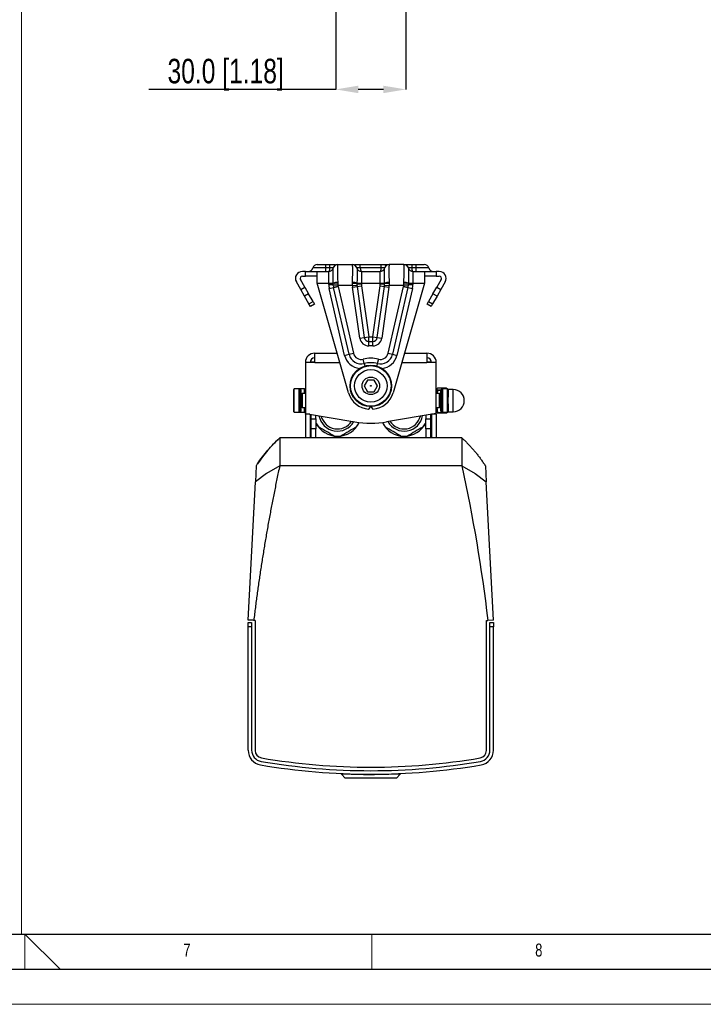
# Model space of a CAD drawing. Header units: millimetres. Extents: x 0 to 1262, y 0 to 420.
# Tile 65 of 100: x 969 to 1067, y 0 to 141. Entities that reach past the tile are written whole.
import ezdxf

# ---------------------------------------------------------------- set-up
doc = ezdxf.new("R2010")
doc.units = ezdxf.units.MM
doc.header["$PDSIZE"] = -1
doc.layers.add('FORMAT', color=7, linetype='Continuous')
doc.layers.add('SLD-0', color=7, linetype='Continuous')
doc.styles.add('SLDTEXTSTYLE0', font='TXT', dxfattribs={"width": 0.75})
doc.dimstyles.new('SLDDIMSTYLE3', dxfattribs={"dimtxt": 3.5, "dimasz": 3.2, "dimexe": 0, "dimexo": 0.0625, "dimgap": 0.875, "dimtad": 1, "dimdec": 1, "dimlfac": 3, "dimrnd": 1e-09, "dimzin": 4, "dimdsep": 46, "dimtxsty": 'SLDTEXTSTYLE0', "dimsah": 1, "dimcen": 0.09, "dimadec": 0, "dimazin": 1, "dimtfac": 1, "dimtdec": 1, "dimtofl": 0, "dimtmove": 0, "dimatfit": 3, "dimfxl": 1, "dimfrac": 2, "dimtolj": 1, "dimtzin": 12, "dimarcsym": 0})

# ---------------------------------------------------------------- blocks, each defined once
blk = doc.blocks.new('*D80')
at = {"layer": 'Defpoints', "color": 0, "transparency": 16777216}
for p in [(1014.59, 170.51), (1024.59, 170.51), (1024.59, 130.6)]:
    blk.add_point(p, dxfattribs=at)
at = {"layer": 'SLD-0', "color": 0, "lineweight": -2, "transparency": 16777216}
for p, q in [((1014.59, 170.45), (1014.59, 130.6)), ((1024.59, 170.45), (1024.59, 130.6)), ((1014.59, 130.6), (987.94, 130.6)), ((1021.39, 130.6), (1017.79, 130.6))]:
    blk.add_line(p, q, dxfattribs=at)
at = {"layer": 'SLD-0', "color": 0, "transparency": 16777216}
for points in [[(1017.79, 131.13), (1017.79, 130.07), (1014.59, 130.6)], [(1021.39, 131.13), (1021.39, 130.07), (1024.59, 130.6)]]:
    blk.add_solid(points, dxfattribs=at)
at = {"layer": 'SLD-0', "color": 0, "transparency": 16777216, "insert": (998.88, 134.97), "char_height": 3.5, "attachment_point": 2, "style": 'SLDTEXTSTYLE0'}
blk.add_mtext('\\A1;30.0 [1.18]', dxfattribs=at)

msp = doc.modelspace()

# ---------------------------------------------------------------- linework, layer by layer
at = {"color": 7, "linetype": 'Continuous', "lineweight": 25}
for p, q in [((1011.958195, 105.612345), (1013.167886, 105.612345)), ((1013.167886, 105.113668), (1013.167886, 105.612345)), ((1013.167886, 105.612345), (1013.751047, 105.612345)), ((1013.751047, 105.113668), (1013.751047, 105.612345)), ((1014.880068, 105.612345), (1014.873462, 105.580954)), ((1014.880068, 105.612345), (1016.966116, 105.612345)), ((1016.972722, 105.580954), (1016.966116, 105.612345)), ((1018.095137, 105.113668), (1018.095137, 105.612345)), ((1018.095137, 105.612345), (1021.084381, 105.612345)), ((1021.084381, 105.113668), (1021.084381, 105.612345)), ((1022.213401, 105.612345), (1022.206795, 105.580954)), ((1024.29945, 105.612345), (1022.213401, 105.612345)), ((1024.306055, 105.580954), (1024.29945, 105.612345)), ((1025.42847, 105.612345), (1025.42847, 105.113668)), ((1025.42847, 105.612345), (1026.011632, 105.612345)), ((1026.011632, 105.612345), (1026.011632, 105.113668)), ((1026.011632, 105.612345), (1027.221323, 105.612345)), ((1010.256425, 104.61499), (1009.833776, 104.61499)), ((1010.256425, 103.948323), (1010.256425, 104.61499)), ((1010.256425, 104.61499), (1011.923092, 104.61499)), ((1013.167886, 105.113668), (1011.31304, 105.113668)), ((1011.923092, 102.948323), (1011.923092, 104.61499)), ((1011.923092, 104.61499), (1013.589759, 104.61499)), ((1013.167886, 104.61499), (1013.167886, 105.113668)), ((1013.751047, 105.113668), (1013.167886, 105.113668)), ((1013.589759, 102.948323), (1013.589759, 104.61499)), ((1014.23161, 105.10146), (1014.234913, 105.113668)), ((1017.611271, 105.113668), (1017.614574, 105.10146)), ((1021.084381, 105.113668), (1018.095137, 105.113668)), ((1018.256425, 104.61499), (1018.256425, 102.948323)), ((1018.256425, 104.61499), (1020.923092, 104.61499)), ((1020.923092, 102.948323), (1020.923092, 104.61499)), ((1021.564944, 105.10146), (1021.568246, 105.113668)), ((1024.944604, 105.113668), (1024.947907, 105.10146)), ((1026.011632, 105.113668), (1025.42847, 105.113668)), ((1025.589759, 104.61499), (1025.589759, 102.948323)), ((1025.589759, 104.61499), (1027.256425, 104.61499)), ((1026.011632, 105.113668), (1026.011632, 104.61499)), ((1027.866477, 105.113668), (1026.011632, 105.113668)), ((1027.256425, 104.61499), (1027.256425, 102.948323)), ((1027.256425, 104.61499), (1028.923092, 104.61499)), ((1028.923092, 104.61499), (1028.923092, 103.948323)), ((1029.345742, 104.61499), (1028.923092, 104.61499)), ((1009.58587, 102.044374), (1008.96775, 103.11499)), ((1010.16322, 102.377708), (1009.5451, 103.448323)), ((1009.833776, 103.948323), (1010.256425, 103.948323)), ((1011.923092, 103.948323), (1010.256425, 103.948323)), ((1016.39547, 87.287983), (1011.923092, 102.948323)), ((1011.923092, 102.948323), (1013.589759, 102.948323)), ((1013.589759, 102.948323), (1014.231528, 102.948323)), ((1013.589759, 102.76426), (1013.589759, 102.948323)), ((1013.589759, 102.76426), (1014.234172, 102.76426)), ((1014.234172, 102.76426), (1014.231528, 102.948323)), ((1014.247172, 102.541156), (1014.888296, 102.612345)), ((1014.873297, 103.044316), (1014.878586, 102.807664)), ((1016.974561, 102.612345), (1014.888296, 102.612345)), ((1016.969397, 102.911984), (1016.972887, 103.044316)), ((1016.974561, 102.612345), (1017.618005, 102.658038)), ((1017.614656, 102.948323), (1017.612911, 102.845397)), ((1017.612911, 102.845397), (1018.256425, 102.845397)), ((1017.614656, 102.948323), (1018.256425, 102.948323)), ((1018.256425, 102.948323), (1018.256425, 102.845397)), ((1018.256425, 102.948323), (1020.923092, 102.948323)), ((1020.923092, 102.948323), (1021.564861, 102.948323)), ((1020.923092, 102.845397), (1020.923092, 102.948323)), ((1020.923092, 102.845397), (1021.566606, 102.845397)), ((1021.561513, 102.658038), (1022.204957, 102.612345)), ((1021.566606, 102.845397), (1021.564861, 102.948323)), ((1024.291221, 102.612345), (1022.204957, 102.612345)), ((1022.20663, 103.044316), (1022.21012, 102.911984)), ((1027.256425, 102.948323), (1022.784047, 87.287983)), ((1024.291221, 102.612345), (1024.932346, 102.541156)), ((1024.300932, 102.807664), (1024.306221, 103.044316)), ((1024.94799, 102.948323), (1024.945345, 102.76426)), ((1024.945345, 102.76426), (1025.589759, 102.76426)), ((1024.94799, 102.948323), (1025.589759, 102.948323)), ((1025.589759, 102.948323), (1025.589759, 102.76426)), ((1025.589759, 102.948323), (1027.256425, 102.948323)), ((1028.923092, 103.948323), (1027.256425, 103.948323)), ((1028.923092, 103.948323), (1029.345742, 103.948323)), ((1029.634417, 103.448323), (1029.016297, 102.377708)), ((1030.211767, 103.11499), (1029.593647, 102.044374)), ((1009.58587, 102.044374), (1010.16322, 102.377708)), ((1010.144289, 101.077164), (1009.58587, 102.044374)), ((1010.72164, 101.410497), (1010.144289, 101.077164)), ((1010.16322, 102.377708), (1010.72164, 101.410497)), ((1011.347135, 100.327107), (1010.72164, 101.410497)), ((1013.658105, 102.16439), (1014.286637, 102.309498)), ((1015.856878, 92.64046), (1013.658105, 102.16439)), ((1014.286637, 102.309498), (1014.915168, 102.454606)), ((1016.485409, 92.785568), (1014.286637, 102.309498)), ((1014.915168, 102.454606), (1017.113941, 92.930676)), ((1016.998305, 102.387573), (1017.637094, 102.477334)), ((1018.022412, 95.099489), (1016.998305, 102.387573)), ((1017.637094, 102.477334), (1018.275883, 102.567095)), ((1017.637094, 102.477334), (1018.661201, 95.189251)), ((1018.275883, 102.567095), (1019.29999, 95.279012)), ((1019.879527, 95.279012), (1020.903634, 102.567095)), ((1020.518316, 95.189251), (1021.542423, 102.477334)), ((1020.903634, 102.567095), (1021.542423, 102.477334)), ((1022.181212, 102.387573), (1021.157105, 95.099489)), ((1021.542423, 102.477334), (1022.181212, 102.387573)), ((1022.065576, 92.930676), (1024.264349, 102.454606)), ((1024.892881, 102.309498), (1022.694108, 92.785568)), ((1025.521412, 102.16439), (1023.32264, 92.64046)), ((1024.264349, 102.454606), (1024.892881, 102.309498)), ((1024.892881, 102.309498), (1025.521412, 102.16439)), ((1028.457878, 101.410497), (1027.832382, 100.327107)), ((1028.457878, 101.410497), (1029.016297, 102.377708)), ((1029.035228, 101.077164), (1028.457878, 101.410497)), ((1029.016297, 102.377708), (1029.593647, 102.044374)), ((1029.593647, 102.044374), (1029.035228, 101.077164)), ((1010.769785, 99.993774), (1010.144289, 101.077164)), ((1010.769785, 99.993774), (1011.347135, 100.327107)), ((1010.989716, 99.612841), (1010.769785, 99.993774)), ((1011.567067, 99.946175), (1010.989716, 99.612841)), ((1011.347135, 100.327107), (1011.567067, 99.946175)), ((1027.612451, 99.946175), (1027.832382, 100.327107)), ((1028.189801, 99.612841), (1027.612451, 99.946175)), ((1027.832382, 100.327107), (1028.409732, 99.993774)), ((1028.409732, 99.993774), (1028.189801, 99.612841)), ((1029.035228, 101.077164), (1028.409732, 99.993774)), ((1018.022412, 95.099489), (1018.661201, 95.189251)), ((1018.661201, 95.189251), (1019.29999, 95.279012)), ((1019.29999, 95.279012), (1019.879527, 95.279012)), ((1019.29999, 94.633948), (1019.29999, 95.279012)), ((1019.29999, 93.988883), (1019.29999, 94.633948)), ((1019.29999, 94.633948), (1019.879527, 94.633948)), ((1019.879527, 94.633948), (1019.879527, 95.279012)), ((1019.879527, 95.279012), (1020.518316, 95.189251)), ((1019.879527, 93.988883), (1019.879527, 94.633948)), ((1020.518316, 95.189251), (1021.157105, 95.099489)), ((1011.589759, 91.61499), (1011.589759, 92.948323)), ((1011.589759, 92.948323), (1014.778955, 92.948323)), ((1015.856878, 92.64046), (1016.485409, 92.785568)), ((1016.485409, 92.785568), (1017.113941, 92.930676)), ((1019.879527, 93.988883), (1019.29999, 93.988883)), ((1022.065576, 92.930676), (1022.694108, 92.785568)), ((1022.694108, 92.785568), (1023.32264, 92.64046)), ((1024.400563, 92.948323), (1027.589759, 92.948323)), ((1027.589759, 92.948323), (1027.589759, 91.61499)), ((1010.256425, 91.61499), (1010.256425, 84.360953)), ((1011.589759, 91.61499), (1010.256425, 91.61499)), ((1011.089759, 91.698323), (1011.589759, 91.698323)), ((1011.089759, 91.61499), (1011.089759, 91.698323)), ((1011.589759, 91.61499), (1015.159736, 91.61499)), ((1018.662351, 91.47079), (1018.498228, 92.094627)), ((1018.662351, 91.47079), (1018.752599, 91.127754)), ((1020.517166, 91.47079), (1020.426918, 91.127754)), ((1020.681289, 92.094627), (1020.517166, 91.47079)), ((1024.019781, 91.61499), (1027.589759, 91.61499)), ((1027.589759, 91.698323), (1028.089759, 91.698323)), ((1028.923092, 91.61499), (1027.589759, 91.61499)), ((1028.089759, 91.698323), (1028.089759, 91.61499)), ((1028.923092, 84.360953), (1028.923092, 91.61499)), ((1019.108633, 89.11499), (1018.627508, 88.281656)), ((1020.070884, 89.11499), (1019.108633, 89.11499)), ((1020.552009, 88.281656), (1020.070884, 89.11499)), ((1008.673092, 87.848323), (1008.589759, 87.76499)), ((1008.589759, 84.598323), (1008.589759, 87.76499)), ((1009.327259, 87.848323), (1008.673092, 87.848323)), ((1008.673092, 84.51499), (1008.673092, 87.848323)), ((1010.148092, 87.848323), (1009.327259, 87.848323)), ((1009.389759, 87.785823), (1009.327259, 87.848323)), ((1009.327259, 87.848323), (1009.327259, 86.593821)), ((1009.514759, 87.785823), (1009.389759, 87.785823)), ((1009.389759, 87.785823), (1009.389759, 86.578365)), ((1009.514759, 84.57749), (1009.514759, 87.785823)), ((1009.589759, 87.710823), (1009.589759, 84.65249)), ((1009.789759, 87.181656), (1009.689759, 87.081656)), ((1010.256425, 87.181656), (1009.789759, 87.181656)), ((1009.789759, 87.181656), (1009.789759, 86.428955)), ((1010.256425, 87.73999), (1010.148092, 87.848323)), ((1010.148092, 87.181656), (1010.148092, 87.848323)), ((1018.627508, 88.281656), (1019.108633, 87.448323)), ((1019.108633, 87.448323), (1020.070884, 87.448323)), ((1020.070884, 87.448323), (1020.552009, 88.281656)), ((1029.389759, 87.181656), (1028.923092, 87.181656)), ((1028.970816, 87.847649), (1028.927279, 87.772241)), ((1028.927279, 87.772241), (1028.927279, 87.181656)), ((1029.120032, 87.640707), (1029.038156, 87.181656)), ((1030.392819, 87.950843), (1029.120032, 87.950843)), ((1029.122424, 87.950547), (1029.120032, 87.950843)), ((1029.120032, 87.716892), (1029.590005, 87.716892)), ((1029.589759, 87.640707), (1029.120032, 87.640707)), ((1030.38985, 87.951927), (1029.122502, 87.951927)), ((1029.489759, 87.081656), (1029.389759, 87.181656)), ((1029.389759, 85.181656), (1029.389759, 87.181506)), ((1029.589759, 86.155172), (1029.589759, 87.710823)), ((1029.789759, 87.785823), (1029.664759, 87.785823)), ((1029.664759, 87.785823), (1029.664759, 86.153873)), ((1029.852259, 87.848323), (1029.789759, 87.785823)), ((1029.789759, 84.57749), (1029.789759, 87.785582)), ((1030.506425, 87.848323), (1029.852259, 87.848323)), ((1029.852259, 84.51499), (1029.852259, 87.848073)), ((1030.392819, 87.950843), (1030.389854, 87.951822)), ((1030.48934, 87.852296), (1030.392819, 87.950843)), ((1030.419882, 87.93445), (1030.5067, 87.846304)), ((1030.589759, 87.76499), (1030.506425, 87.848323)), ((1030.506425, 87.848323), (1030.506425, 86.152791)), ((1030.580738, 87.780615), (1030.533784, 87.861941)), ((1030.580738, 87.774011), (1030.580738, 87.780615)), ((1030.589759, 87.76499), (1030.589759, 86.154234)), ((1031.339759, 87.76499), (1030.607801, 87.76499)), ((1030.607801, 87.76499), (1030.607801, 86.786251)), ((1031.339759, 86.786251), (1031.339759, 87.76499)), ((1009.327259, 86.593821), (1009.327259, 84.51499)), ((1009.389759, 86.578365), (1009.389759, 84.57749)), ((1009.689759, 87.081656), (1009.639759, 87.081656)), ((1009.639759, 87.081656), (1009.639759, 85.281656)), ((1009.689759, 87.081656), (1009.689759, 86.404225)), ((1009.689759, 86.404225), (1009.689759, 85.281656)), ((1009.789759, 86.428955), (1009.789759, 85.181656)), ((1029.539759, 87.081656), (1029.489759, 87.081656)), ((1029.489759, 85.281656), (1029.489759, 87.081521)), ((1029.539759, 86.166069), (1029.539759, 87.081656)), ((1029.539759, 85.281656), (1029.539759, 86.166069)), ((1029.589759, 84.65249), (1029.589759, 86.155172)), ((1029.664759, 86.153873), (1029.664759, 84.57749)), ((1030.506425, 86.152791), (1030.506425, 84.51499)), ((1030.589759, 86.154234), (1030.589759, 84.598323)), ((1030.607801, 86.786251), (1030.607801, 86.652759)), ((1031.339759, 84.598323), (1031.339759, 86.786251)), ((1008.589759, 84.598323), (1008.673092, 84.51499)), ((1008.673092, 84.51499), (1009.327259, 84.51499)), ((1009.327259, 84.51499), (1009.389759, 84.57749)), ((1009.327259, 84.51499), (1010.148092, 84.51499)), ((1009.389759, 84.57749), (1009.514759, 84.57749)), ((1009.639759, 85.281656), (1009.689759, 85.281656)), ((1009.689759, 85.281656), (1009.789759, 85.181656)), ((1009.789759, 85.181656), (1010.256425, 85.181656)), ((1010.148092, 84.51499), (1010.148092, 85.181656)), ((1010.148092, 84.51499), (1010.256425, 84.623323)), ((1010.256425, 84.360953), (1017.332037, 83.145306)), ((1010.256425, 84.249073), (1010.256425, 84.360953)), ((1019.344302, 84.983763), (1019.532024, 85.308907)), ((1019.532024, 85.308907), (1019.536348, 85.31547)), ((1019.643169, 85.31547), (1019.647494, 85.308907)), ((1019.647494, 85.308907), (1019.835215, 84.983763)), ((1028.923092, 84.360953), (1021.847409, 83.145304)), ((1028.923092, 85.181656), (1029.389759, 85.181656)), ((1028.923092, 84.249073), (1028.923092, 84.360953)), ((1028.927279, 85.181656), (1028.927279, 84.591071)), ((1028.927279, 84.591071), (1028.970816, 84.515663)), ((1029.092969, 84.464961), (1028.977423, 85.181656)), ((1029.002895, 85.181656), (1029.120032, 84.460201)), ((1029.120032, 84.460201), (1030.392819, 84.460201)), ((1029.122502, 84.411385), (1030.38985, 84.411385)), ((1029.389759, 85.181656), (1029.489759, 85.281656)), ((1029.489759, 85.281656), (1029.539759, 85.281656)), ((1029.664759, 84.57749), (1029.789759, 84.57749)), ((1029.789759, 84.57749), (1029.852259, 84.51499)), ((1029.852259, 84.51499), (1030.506425, 84.51499)), ((1030.419882, 84.428862), (1030.5067, 84.517008)), ((1030.506425, 84.51499), (1030.589759, 84.598323)), ((1030.533784, 84.501371), (1030.580738, 84.582698)), ((1030.580738, 84.582698), (1030.580738, 84.589302)), ((1030.607801, 85.707129), (1030.607801, 84.598323)), ((1030.607801, 84.598323), (1031.339759, 84.598323)), ((1010.907617, 84.249073), (1010.256425, 84.249073)), ((1010.256425, 84.249073), (1010.256425, 80.848323)), ((1010.923092, 84.246414), (1010.923092, 80.848323)), ((1011.089759, 83.578736), (1011.089759, 84.21778)), ((1011.089759, 83.578736), (1011.756425, 83.578736)), ((1011.089759, 82.135361), (1011.089759, 83.578736)), ((1011.756425, 83.578736), (1011.756425, 84.103241)), ((1011.756425, 83.578736), (1011.756425, 82.135361)), ((1027.423092, 84.103243), (1027.423092, 83.578736)), ((1027.423092, 83.578736), (1028.089759, 83.578736)), ((1027.423092, 82.135361), (1027.423092, 83.578736)), ((1028.089759, 84.217781), (1028.089759, 83.578736)), ((1028.089759, 83.578736), (1028.089759, 82.135361)), ((1028.256425, 84.246415), (1028.256425, 80.848323)), ((1028.923092, 84.249073), (1028.271895, 84.249073)), ((1028.923092, 84.249073), (1028.923092, 80.848323)), ((1011.756425, 82.135361), (1011.089759, 82.135361)), ((1011.089759, 80.848323), (1011.089759, 82.135361)), ((1011.756425, 80.848323), (1011.756425, 82.135361)), ((1028.089759, 82.135361), (1027.423092, 82.135361)), ((1027.423092, 82.135361), (1027.423092, 80.848323)), ((1028.089759, 82.135361), (1028.089759, 80.848323)), ((1032.589759, 80.848323), (1006.589759, 80.848323)), ((1006.589759, 80.848323), (1006.589759, 76.848323)), ((1032.589759, 80.848323), (1032.589759, 76.848323)), ((1003.243354, 76.860233), (1003.125207, 74.605854)), ((1032.589759, 76.848323), (1006.589759, 76.848323)), ((1035.936163, 76.860233), (1036.05431, 74.605854)), ((1002.089759, 54.848323), (1003.125207, 74.605854)), ((1037.089759, 54.848323), (1036.05431, 74.605854)), ((1037.089759, 54.848323), (1036.290856, 54.806454)), ((1002.089759, 54.51499), (1002.589759, 54.51499)), ((1002.089759, 53.871589), (1002.089759, 54.51499)), ((1002.089759, 36.264291), (1002.089759, 53.871589)), ((1002.589759, 53.871589), (1002.089759, 53.871589)), ((1002.589759, 54.51499), (1002.589759, 53.871589)), ((1002.589759, 53.871589), (1002.589759, 36.264291)), ((1003.088388, 54.795987), (1002.888661, 54.806454)), ((1003.088388, 54.795987), (1003.088388, 36.243641)), ((1036.091129, 54.795987), (1036.290856, 54.806454)), ((1036.091129, 36.243641), (1036.091129, 54.795987)), ((1036.589759, 54.51499), (1037.089759, 54.51499)), ((1036.589759, 53.871589), (1036.589759, 54.51499)), ((1036.589759, 36.264291), (1036.589759, 53.871589)), ((1037.089759, 53.871589), (1036.589759, 53.871589)), ((1037.089759, 54.51499), (1037.089759, 53.871589)), ((1037.089759, 36.264291), (1037.089759, 53.871589)), ((1015.393, 32.871942), (1015.389308, 32.942387)), ((1015.947495, 32.297745), (1015.414468, 32.849711)), ((1015.458874, 32.939295), (1015.462495, 32.870154)), ((1023.232022, 32.297745), (1023.765049, 32.849711)), ((1023.717023, 32.870154), (1023.720644, 32.939295)), ((1023.79021, 32.942387), (1023.786518, 32.871942)), ((1023.232022, 32.297745), (1015.947495, 32.297745))]:
    msp.add_line(p, q, dxfattribs=at)
at = {"color": 7, "linetype": 'Continuous', "lineweight": 18}
for p, q in [((970.245354, 10.000053), (970.245354, 5.000053)), ((975.276758, 5.000053), (970.245354, 10.000053)), ((1019.745354, 10.000053), (1019.745354, 5.000053)), ((667.745354, 0.000053), (1261.745354, 0.000053))]:
    msp.add_line(p, q, dxfattribs=at)
at = {"color": 7, "linetype": 'Continuous', "lineweight": 25, "flags": 128}
for points in [[(1006.589759, 76.848323), (1004.696745, 75.778115), (1003.125207, 74.605854)], [(1032.589759, 76.848323), (1034.482772, 75.778115), (1036.05431, 74.605854)]]:
    msp.add_lwpolyline(points, dxfattribs=at)
at = {"color": 7, "linetype": 'Continuous', "lineweight": 25}
for radius in [2.966667, 2.889533, 2.31756, 1.25, 0.058333]:
    msp.add_circle((1019.589759, 88.281656), radius, dxfattribs=at)
for centre, radius, start, end in [((1011.958195, 104.945679), 0.666667, 90, 165.40511045), ((1014.866758, 104.920589), 0.660399, 89.41833607, 164.1046634), ((1014.880068, 104.945679), 0.666667, 90, 165.40511045), ((1016.966116, 104.945679), 0.666667, 14.59488955, 90), ((1016.979426, 104.920589), 0.660399, 15.8953366, 90.58166393), ((1022.200091, 104.920589), 0.660399, 89.41833607, 164.1046634), ((1022.213401, 104.945679), 0.666667, 90, 165.40511045), ((1024.29945, 104.945679), 0.666667, 14.59488955, 90), ((1024.312759, 104.920589), 0.660399, 15.8953366, 90.58166393), ((1027.221323, 104.945679), 0.666667, 14.59488955, 90), ((1009.833776, 103.61499), 1, 90, 210), ((1010.667886, 105.281656), 0.666667, 270, 345.40511045), ((1013.589759, 105.281656), 0.666667, 270, 344.31818284), ((1018.256425, 105.281656), 0.666667, 195.68181716, 270), ((1020.923092, 105.281656), 0.666667, 270, 344.31818284), ((1025.589759, 105.281656), 0.666667, 195.68181716, 270), ((1028.511632, 105.281656), 0.666667, 194.59488955, 270), ((1029.345742, 103.61499), 1, 330, 90), ((1009.833776, 103.61499), 0.333333, 90, 210), ((1016.256425, 102.76426), 2.666667, 180, 193), ((1014.849238, 101.011881), 2.032578, 89.32178764, 107.69227592), ((1014.841463, 98.553368), 4.254457, 89.50004504, 98.20655206), ((1016.256425, 102.76426), 1.376537, 186.33604615, 193), ((1017.002023, 100.084422), 2.82775, 77.52384727, 90.66108007), ((1016.996947, 101.011881), 2.032578, 72.30772408, 90.67821236), ((1020.256425, 102.845397), 3.290129, 184.06187092, 187.99871707), ((1020.256425, 102.845397), 2.645065, 184.06187092, 187.99871707), ((1020.256425, 102.845397), 2, 180, 187.99871707), ((1018.923092, 102.845397), 2, 352.00128293, 0), ((1018.923092, 102.845397), 2.645065, 352.00128293, 355.93812908), ((1022.182571, 101.011881), 2.032578, 89.32178764, 107.69227592), ((1022.177494, 100.084422), 2.82775, 89.33891993, 102.47615273), ((1018.923092, 102.845397), 3.290129, 352.00128293, 355.93812908), ((1022.923092, 102.76426), 1.376537, 347, 353.66395385), ((1024.338055, 98.553368), 4.254457, 81.79344794, 90.49995496), ((1024.33028, 101.011881), 2.032578, 72.30772408, 90.67821236), ((1022.923092, 102.76426), 2.666667, 347, 0), ((1029.345742, 103.61499), 0.333333, 330, 90), ((1016.256425, 102.76426), 2.021602, 186.33604615, 193), ((1022.923092, 102.76426), 2.021602, 347, 353.66395385), ((1019.29999, 95.279012), 1.290129, 187.99871707, 270), ((1019.29999, 95.279012), 0.645065, 187.99871707, 270), ((1019.879527, 95.279012), 0.645065, 270, 352.00128293), ((1019.879527, 95.279012), 1.290129, 270, 352.00128293), ((1011.589759, 91.61499), 1.333333, 90, 180), ((1018.211605, 93.184092), 1.771602, 193, 284.73971258), ((1018.211605, 93.184092), 1.126537, 193, 284.73971258), ((1020.967912, 93.184092), 1.771602, 255.26028742, 347), ((1020.967912, 93.184092), 1.126537, 255.26028742, 347), ((1027.589759, 91.61499), 1.333333, 0, 90), ((1011.589759, 91.61499), 0.666667, 90, 180), ((1018.211605, 93.184092), 2.416667, 193, 264.6599877), ((1019.589759, 87.945679), 4.290129, 75.26028742, 104.73971258), ((1019.589759, 87.945679), 3.645065, 75.26028742, 104.73971258), ((1020.967912, 93.184092), 2.416667, 275.3400123, 347), ((1027.589759, 91.61499), 0.666667, 0, 90), ((1019.228915, 88.906656), 0.208333, 90, 150), ((1019.950603, 88.906656), 0.208333, 30, 90), ((1009.514759, 87.710823), 0.075, 0, 90), ((1019.589759, 88.281656), 3.345275, 197.27976949, 264.69395063), ((1018.868071, 88.281656), 0.208333, 150, 210.00000001), ((1019.228915, 87.656656), 0.208333, 210, 270), ((1019.589759, 88.281656), 3.345275, 275.30604937, 342.72023051), ((1019.950603, 87.656656), 0.208333, 270, 330), ((1020.311447, 88.281656), 0.208333, 330, 30), ((1028.954342, 87.756616), 0.03125, 150, 180), ((1029.121565, 87.685503), 0.031426, 92.79590583, 155.49797847), ((1029.106186, 87.600551), 0.042476, 70.97597907, 108.13023711), ((1029.118944, 87.922097), 0.028767, 87.83343599, 114.99457288), ((1029.664759, 87.710823), 0.075, 90, 180), ((1030.393906, 87.922093), 0.028771, 65.57229733, 92.16542199), ((1030.607801, 87.79624), 0.03125, 210, 270), ((1031.339759, 86.181656), 1.583333, 270, 90), ((1009.639759, 87.131656), 0.05, 180, 270), ((1029.539759, 87.131656), 0.05, 270, 0), ((1009.514759, 84.65249), 0.075, 270, 0), ((1009.639759, 85.231656), 0.05, 90, 180), ((1019.286567, 85.017097), 0.066667, 264.69395063, 330), ((1019.89295, 85.017097), 0.066667, 210, 275.30604937), ((1028.954342, 84.606696), 0.03125, 180, 210), ((1029.11099, 84.488106), 0.029334, 232.09536104, 287.9541227), ((1029.119144, 84.44141), 0.029027, 205.61270628, 244.64600215), ((1029.539759, 85.231656), 0.05, 0, 90), ((1029.664759, 84.65249), 0.075, 180, 270), ((1030.401861, 84.488106), 0.029334, 252.0458773, 307.90463896), ((1030.393708, 84.441409), 0.029026, 295.19372043, 334.38781219), ((1030.607801, 84.567073), 0.03125, 90, 150), ((1014.839759, 84.51499), 3.411466, 205.33586203, 218.15644151), ((1014.839759, 84.51499), 3.428618, 205.93467348, 270), ((1014.839759, 84.51499), 2.691051, 190.42135001, 330.08125931), ((1014.839759, 84.51499), 2.388298, 193.11355672, 327.3890526), ((1014.839759, 84.51499), 3.428618, 270, 334.7967541), ((1019.589732, 96.286105), 13.333333, 260.25130466, 279.74862193), ((1014.839759, 84.51499), 3.411466, 321.84355849, 334.70276077), ((1024.339759, 84.51499), 3.428618, 205.20312786, 270), ((1024.339759, 84.51499), 3.411466, 205.29711929, 218.15644151), ((1024.339759, 84.51499), 2.691051, 209.91853675, 349.5787071), ((1024.339759, 84.51499), 2.388298, 212.61072417, 346.88651969), ((1024.339759, 84.51499), 3.428618, 270, 334.06532652), ((1024.339759, 84.51499), 3.411466, 321.84355849, 334.66413797), ((1019.656317, 66.48615), 19.416667, 132.29560596, 146.61838584), ((1014.839759, 84.51499), 3.411466, 261.84355849, 278.15644151), ((1024.339759, 84.51499), 3.411466, 261.84355849, 278.15644151), ((1004.206425, 36.264291), 2.116667, 180, 260.34432951), ((1004.206425, 36.264291), 1.616667, 180, 260.34432951), ((1004.171722, 36.243641), 1.083333, 180, 260.27236475), ((1019.589759, 126.181656), 92.333333, 260.27236475, 279.72763525), ((1035.007796, 36.243641), 1.083333, 279.72763525, 0), ((1034.973092, 36.264291), 1.616667, 279.65567049, 0), ((1034.973092, 36.264291), 2.116667, 279.65567049, 0), ((1019.589759, 126.681656), 93.833333, 260.34432951, 279.65567049), ((1019.589759, 126.681656), 93.333333, 260.34432951, 279.65567049)]:
    msp.add_arc(centre, radius, start, end, dxfattribs=at)
for centre, start_param, end_param in [((1013.589759, 105.281656), 3.1415926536, 4.4576601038), ((1018.256425, 105.281656), 1.8255252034, 3.1415926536), ((1020.923092, 105.281656), 3.1415926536, 4.4576601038), ((1025.589759, 105.281656), 1.8255252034, 3.1415926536)]:
    msp.add_ellipse(centre, major_axis=(0, 0.666667), ratio=0.25, start_param=start_param, end_param=end_param, dxfattribs=at)
for points, knots in [([(1013.751047, 105.612345), (1013.800433, 105.612345), (1013.978111, 105.612345), (1014.257237, 105.612345), (1014.483754, 105.612345), (1014.552852, 105.612345), (1014.554373, 105.612345)], [0, 0, 0, 0, 0.1656932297, 0.5961309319, 0.991108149, 1, 1, 1, 1]), ([(1014.873462, 105.580954), (1014.864635, 105.517047), (1014.845363, 105.377518), (1014.835212, 104.978231), (1014.835471, 104.463912), (1014.84596, 103.902447), (1014.864874, 103.308711), (1014.873297, 103.044316)], [0, 0, 0, 0, 0.2213185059, 0.4832086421, 0.5254441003, 0.7886769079, 1, 1, 1, 1]), ([(1016.972887, 103.044316), (1016.981644, 103.319216), (1017.000888, 103.923384), (1017.011019, 104.490179), (1017.010664, 104.999219), (1017.000122, 105.385441), (1016.981197, 105.520476), (1016.972722, 105.580954)], [0, 0, 0, 0, 0.219750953, 0.4829633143, 0.5256345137, 0.787548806, 1, 1, 1, 1]), ([(1017.27419, 105.612345), (1017.281466, 105.612345), (1017.361671, 105.612345), (1017.601925, 105.612345), (1017.884384, 105.612345), (1018.052976, 105.612345), (1018.095137, 105.612345)], [0, 0, 0, 0, 0.041005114, 0.4519947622, 0.86295621, 1, 1, 1, 1]), ([(1021.084381, 105.612345), (1021.133766, 105.612345), (1021.311444, 105.612345), (1021.590571, 105.612345), (1021.817087, 105.612345), (1021.886185, 105.612345), (1021.887707, 105.612345)], [0, 0, 0, 0, 0.1656932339, 0.596130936, 0.991108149, 1, 1, 1, 1]), ([(1022.206795, 105.580954), (1022.19996, 105.53547), (1022.18261, 105.420025), (1022.170706, 105.09402), (1022.167456, 104.614939), (1022.175272, 104.030118), (1022.196157, 103.37356), (1022.20663, 103.044316)], [0, 0, 0, 0, 0.171218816, 0.434576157, 0.4747576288, 0.7366074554, 1, 1, 1, 1]), ([(1024.306221, 103.044316), (1024.316348, 103.362561), (1024.336892, 104.008168), (1024.34523, 104.58944), (1024.342585, 105.074823), (1024.330913, 105.413105), (1024.313228, 105.53252), (1024.306055, 105.580954)], [0, 0, 0, 0, 0.254554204, 0.5164009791, 0.5569898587, 0.8203181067, 1, 1, 1, 1]), ([(1024.607523, 105.612345), (1024.6148, 105.612345), (1024.695004, 105.612345), (1024.935259, 105.612345), (1025.217717, 105.612345), (1025.386309, 105.612345), (1025.42847, 105.612345)], [0, 0, 0, 0, 0.0410051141, 0.4519947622, 0.86295621, 1, 1, 1, 1]), ([(1014.234913, 105.113668), (1014.234467, 105.11433), (1014.232689, 105.116969), (1014.196587, 105.11916), (1014.103603, 105.120058), (1013.972403, 105.119213), (1013.848577, 105.117169), (1013.772327, 105.114431), (1013.751047, 105.113668)], [0, 0, 0, 0, 0.0718780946, 0.2862157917, 0.4999310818, 0.6987105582, 0.9159178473, 1, 1, 1, 1]), ([(1014.231528, 102.948323), (1014.227306, 103.177189), (1014.217711, 103.697259), (1014.212615, 104.195239), (1014.212486, 104.643767), (1014.217412, 104.979585), (1014.227186, 105.063479), (1014.23161, 105.10146)], [0, 0, 0, 0, 0.2086774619, 0.4741929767, 0.5170917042, 0.7813758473, 1, 1, 1, 1]), ([(1018.095137, 105.113668), (1018.07695, 105.11433), (1018.004529, 105.116969), (1017.88005, 105.11916), (1017.747884, 105.120058), (1017.653253, 105.119213), (1017.614209, 105.117169), (1017.611912, 105.114431), (1017.611271, 105.113668)], [0, 0, 0, 0, 0.0718780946, 0.2862157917, 0.4999310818, 0.6987105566, 0.9159178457, 1, 1, 1, 1]), ([(1017.614574, 105.10146), (1017.618822, 105.065853), (1017.628422, 104.985405), (1017.633545, 104.66174), (1017.633721, 104.218523), (1017.628805, 103.715944), (1017.619045, 103.186455), (1017.614656, 102.948323)], [0, 0, 0, 0, 0.2097682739, 0.4739463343, 0.5172874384, 0.7829057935, 1, 1, 1, 1]), ([(1021.568246, 105.113668), (1021.5678, 105.11433), (1021.566023, 105.116969), (1021.52992, 105.11916), (1021.436937, 105.120058), (1021.305737, 105.119213), (1021.18191, 105.117169), (1021.10566, 105.114431), (1021.084381, 105.113668)], [0, 0, 0, 0, 0.0718780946, 0.2862157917, 0.4999310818, 0.6987105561, 0.9159178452, 1, 1, 1, 1]), ([(1021.564861, 102.948323), (1021.564831, 102.949912), (1021.559455, 103.236753), (1021.549095, 103.812461), (1021.545277, 104.328796), (1021.546892, 104.742191), (1021.552706, 105.010323), (1021.561516, 105.075936), (1021.564944, 105.10146)], [0, 0, 0, 0, 0.0014450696, 0.2607915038, 0.5255750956, 0.566372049, 0.8313195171, 1, 1, 1, 1]), ([(1025.42847, 105.113668), (1025.410283, 105.11433), (1025.337862, 105.116969), (1025.213383, 105.11916), (1025.081217, 105.120058), (1024.986587, 105.119213), (1024.947542, 105.117169), (1024.945245, 105.114431), (1024.944604, 105.113668)], [0, 0, 0, 0, 0.0718780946, 0.2862157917, 0.4999310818, 0.6987105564, 0.9159178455, 1, 1, 1, 1]), ([(1024.947907, 105.10146), (1024.951503, 105.073994), (1024.960482, 105.005419), (1024.966178, 104.726009), (1024.96749, 104.306281), (1024.96347, 103.791805), (1024.953064, 103.224811), (1024.94799, 102.948323)], [0, 0, 0, 0, 0.1771042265, 0.4421795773, 0.4833962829, 0.7480847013, 1, 1, 1, 1]), ([(1014.247172, 102.541156), (1014.242357, 102.593253), (1014.235495, 102.667508), (1014.234476, 102.742024), (1014.234172, 102.76426)], [0, 0, 0, 0, 0.7015993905, 1, 1, 1, 1]), ([(1014.878586, 102.807664), (1014.878952, 102.788197), (1014.880175, 102.723077), (1014.884949, 102.657982), (1014.888296, 102.612345)], [0, 0, 0, 0, 0.29892827, 1, 1, 1, 1]), ([(1016.974561, 102.612345), (1016.973115, 102.641402), (1016.968144, 102.741368), (1016.968877, 102.841182), (1016.969397, 102.911984)], [0, 0, 0, 0, 0.2906584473, 1, 1, 1, 1]), ([(1017.612911, 102.845397), (1017.612863, 102.801096), (1017.612794, 102.738609), (1017.61683, 102.6762), (1017.618005, 102.658038)], [0, 0, 0, 0, 0.7089816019, 1, 1, 1, 1]), ([(1021.561513, 102.658038), (1021.562687, 102.6762), (1021.566723, 102.738609), (1021.566655, 102.801096), (1021.566606, 102.845397)], [0, 0, 0, 0, 0.2910183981, 1, 1, 1, 1]), ([(1022.21012, 102.911984), (1022.21064, 102.841182), (1022.211374, 102.741368), (1022.206402, 102.641402), (1022.204957, 102.612345)], [0, 0, 0, 0, 0.7093415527, 1, 1, 1, 1]), ([(1024.291221, 102.612345), (1024.294568, 102.657982), (1024.299343, 102.723077), (1024.300566, 102.788197), (1024.300932, 102.807664)], [0, 0, 0, 0, 0.70107173, 1, 1, 1, 1]), ([(1024.945345, 102.76426), (1024.945041, 102.742024), (1024.944022, 102.667508), (1024.93716, 102.593253), (1024.932346, 102.541156)], [0, 0, 0, 0, 0.2984006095, 1, 1, 1, 1]), ([(1029.092969, 87.698536), (1029.022612, 87.743579), (1028.947499, 87.791666), (1028.971071, 87.850818), (1028.998564, 87.885239), (1029.056722, 87.915556), (1029.092969, 87.93445)], [0, 0, 0, 0, 0.5598952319, 0.5977475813, 0.7493012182, 1, 1, 1, 1]), ([(1029.120032, 87.950843), (1029.060309, 87.916688), (1028.924499, 87.83902), (1029.049821, 87.760745), (1029.120032, 87.716892)], [0, 0, 0, 0, 0.439753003, 1, 1, 1, 1]), ([(1028.991411, 87.181656), (1028.993198, 87.197887), (1029.010333, 87.353539), (1029.053924, 87.505132), (1029.092969, 87.640918)], [0, 0, 0, 0, 0.1042765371, 1, 1, 1, 1]), ([(1029.092969, 87.640918), (1029.095166, 87.649311), (1029.099567, 87.666123), (1029.10043, 87.685256), (1029.097561, 87.69533), (1029.094118, 87.697734), (1029.092969, 87.698536)], [0, 0, 0, 0, 0.2892189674, 0.5793481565, 0.8595769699, 1, 1, 1, 1]), ([(1029.122463, 87.951478), (1029.121217, 87.951579), (1029.11617, 87.951988), (1029.110635, 87.950167), (1029.107455, 87.948336), (1029.106867, 87.947998)], [0, 0, 0, 0, 0.2109115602, 0.8541637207, 1, 1, 1, 1]), ([(1029.120032, 87.716892), (1029.121182, 87.715846), (1029.124645, 87.712698), (1029.127487, 87.699398), (1029.126647, 87.674261), (1029.122229, 87.651854), (1029.120032, 87.640707)], [0, 0, 0, 0, 0.1396011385, 0.4202553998, 0.711600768, 1, 1, 1, 1]), ([(1030.405537, 87.94777), (1030.404912, 87.948273), (1030.401466, 87.951053), (1030.394893, 87.952877), (1030.389899, 87.951902), (1030.389837, 87.95189)], [0, 0, 0, 0, 0.1793055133, 0.9897646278, 1, 1, 1, 1]), ([(1028.971978, 84.516334), (1028.978947, 84.506173), (1028.999397, 84.476356), (1029.055792, 84.447732), (1029.092969, 84.428862)], [0, 0, 0, 0, 0.3407772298, 1, 1, 1, 1]), ([(1029.092969, 84.428862), (1029.095166, 84.42845), (1029.099567, 84.427624), (1029.10043, 84.437353), (1029.097561, 84.451112), (1029.094118, 84.461495), (1029.092969, 84.464961)], [0, 0, 0, 0, 0.2892189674, 0.5793481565, 0.8595769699, 1, 1, 1, 1]), ([(1029.106762, 84.415279), (1029.107023, 84.415116), (1029.110538, 84.412926), (1029.116444, 84.410772), (1029.122009, 84.411604), (1029.122593, 84.411691)], [0, 0, 0, 0, 0.0671281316, 0.9021529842, 1, 1, 1, 1]), ([(1029.120032, 84.460201), (1029.121184, 84.455588), (1029.124653, 84.441702), (1029.127409, 84.423757), (1029.127011, 84.412004), (1029.123689, 84.412572), (1029.122502, 84.412775)], [0, 0, 0, 0, 0.1597813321, 0.4810058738, 0.8144669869, 1, 1, 1, 1]), ([(1030.389868, 84.411496), (1030.389766, 84.41146), (1030.387466, 84.410655), (1030.385473, 84.415995), (1030.386177, 84.432258), (1030.390612, 84.450918), (1030.392819, 84.460201)], [0, 0, 0, 0, 0.0149077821, 0.336235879, 0.6698044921, 1, 1, 1, 1]), ([(1030.38987, 84.411485), (1030.393352, 84.411717), (1030.399419, 84.41212), (1030.403986, 84.414399), (1030.405932, 84.41537)], [0, 0, 0, 0, 0.573934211, 1, 1, 1, 1]), ([(1030.419882, 84.464961), (1030.417685, 84.457996), (1030.413284, 84.444045), (1030.41242, 84.431379), (1030.415289, 84.427308), (1030.418733, 84.428473), (1030.419882, 84.428862)], [0, 0, 0, 0, 0.2892189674, 0.5793481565, 0.8595769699, 1, 1, 1, 1]), ([(1014.355752, 81.138033), (1013.992825, 81.347569), (1013.260037, 81.770645), (1012.527145, 82.19378), (1012.157232, 82.407349)], [0, 0, 0, 0, 0.4952681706, 1, 1, 1, 1]), ([(1017.522285, 82.407349), (1017.159359, 82.197813), (1016.42657, 81.774738), (1015.693679, 81.351603), (1015.323765, 81.138033)], [0, 0, 0, 0, 0.4952681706, 1, 1, 1, 1]), ([(1023.855752, 81.138033), (1023.492825, 81.347569), (1022.760037, 81.770645), (1022.027145, 82.19378), (1021.657232, 82.407349)], [0, 0, 0, 0, 0.4952681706, 1, 1, 1, 1]), ([(1027.022285, 82.407349), (1026.659359, 82.197813), (1025.92657, 81.774738), (1025.193679, 81.351603), (1024.823765, 81.138033)], [0, 0, 0, 0, 0.4952681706, 1, 1, 1, 1]), ([(1003.442925, 77.169449), (1003.879179, 77.830874), (1004.362048, 78.47078), (1005.414013, 79.699647), (1005.981314, 80.286874), (1006.589759, 80.848323)], [0, 0, 0, 0, 0.5, 0.5, 1, 1, 1, 1]), ([(1032.589759, 80.848323), (1032.650688, 80.792477), (1032.773037, 80.680337), (1032.953985, 80.508999), (1033.133904, 80.334513), (1033.312488, 80.156691), (1033.489733, 79.975571), (1033.665552, 79.791134), (1033.83988, 79.603376), (1034.012645, 79.412293), (1034.183776, 79.21788), (1034.3532, 79.020136), (1034.520843, 78.819059), (1034.686633, 78.614649), (1034.850494, 78.406909), (1035.012351, 78.195841), (1035.17213, 77.981451), (1035.329748, 77.763742), (1035.48515, 77.542733), (1035.638174, 77.318395), (1035.789064, 77.090878), (1035.88701, 76.937302), (1035.936163, 76.860233)], [0, 0, 0, 0, 0.0463883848, 0.093150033, 0.1402862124, 0.1877981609, 0.2356870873, 0.2839541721, 0.3326005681, 0.3816274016, 0.4310357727, 0.4808267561, 0.5310014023, 0.5815607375, 0.6325057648, 0.6838374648, 0.7355567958, 0.7876646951, 0.8401620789, 0.8930498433, 0.9463288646, 1, 1, 1, 1]), ([(1006.589759, 76.848323), (1006.524509, 76.544519), (1006.394022, 75.93696), (1006.202761, 75.024746), (1006.014795, 74.111991), (1005.830445, 73.198627), (1005.649623, 72.284671), (1005.472354, 71.37012), (1005.29863, 70.454974), (1005.128454, 69.539233), (1004.961825, 68.622897), (1004.798744, 67.705966), (1004.639209, 66.78844), (1004.483222, 65.87032), (1004.330782, 64.951604), (1004.181889, 64.032294), (1004.036544, 63.112388), (1003.894746, 62.191888), (1003.756495, 61.270793), (1003.621791, 60.349103), (1003.490633, 59.426819), (1003.363028, 58.503938), (1003.238951, 57.580465), (1003.118491, 56.656389), (1003.001321, 55.731749), (1002.926216, 55.114903), (1002.888661, 54.806454)], [0, 0, 0, 0, 0.0416928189, 0.0833788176, 0.1250586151, 0.1667328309, 0.2084020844, 0.2500669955, 0.2917281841, 0.3333862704, 0.3750418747, 0.4166956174, 0.458348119, 0.5, 0.541651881, 0.5833043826, 0.6249581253, 0.6666137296, 0.7082718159, 0.7499330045, 0.7915979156, 0.8332671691, 0.8749413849, 0.9166211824, 0.9583071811, 1, 1, 1, 1]), ([(1003.243354, 76.860233), (1003.276318, 76.912113), (1003.342037, 77.015544), (1003.409367, 77.118256), (1003.442925, 77.169449)], [0, 0, 0, 0, 0.5015905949, 1, 1, 1, 1]), ([(1015.414468, 32.849711), (1015.410101, 32.854233), (1015.402373, 32.862235), (1015.395217, 32.869646), (1015.393105, 32.871833), (1015.393015, 32.871926), (1015.393, 32.871942)], [0, 0, 0, 0, 0.3899259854, 0.6900292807, 0.9479864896, 1, 1, 1, 1]), ([(1015.462495, 32.870154), (1015.457077, 32.869981), (1015.446259, 32.869636), (1015.430068, 32.863287), (1015.420146, 32.855864), (1015.415304, 32.850617), (1015.414468, 32.849711)], [0, 0, 0, 0, 0.2754334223, 0.5499818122, 0.9222882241, 1, 1, 1, 1]), ([(1023.717023, 32.870154), (1022.341576, 32.824448), (1020.039873, 32.747963), (1017.285732, 32.794251), (1015.911421, 32.851465), (1015.462495, 32.870154)], [0, 0, 0, 0, 0.4999713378, 0.8366629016, 1, 1, 1, 1]), ([(1023.765049, 32.849711), (1023.760674, 32.85394), (1023.752845, 32.86151), (1023.737133, 32.868371), (1023.724975, 32.870346), (1023.718511, 32.87019), (1023.717023, 32.870154)], [0, 0, 0, 0, 0.3732421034, 0.6679455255, 0.9235397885, 1, 1, 1, 1]), ([(1023.786518, 32.871942), (1023.786079, 32.871487), (1023.785202, 32.870579), (1023.777847, 32.862963), (1023.769888, 32.854722), (1023.765049, 32.849711)], [0, 0, 0, 0, 0.2824731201, 0.5636965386, 1, 1, 1, 1])]:
    msp.add_open_spline(points, degree=3, knots=knots, dxfattribs=at)
for points in [[(1032.589759, 76.848323), (1034.164798, 69.554387), (1035.397226, 62.214667), (1036.290856, 54.806454)], [(1002.888661, 54.806454), (1002.78876, 54.81169), (1002.588952, 54.822161), (1002.331255, 54.835667), (1002.149655, 54.845184), (1002.097294, 54.847928), (1002.089759, 54.848323)]]:
    msp.add_open_spline(points, degree=3, dxfattribs=at)
at = {"layer": 'FORMAT'}
for p, q in [((687.745354, 10.000053), (1251.745354, 10.000053)), ((682.745354, 5.000053), (1256.745354, 5.000053))]:
    msp.add_line(p, q, dxfattribs=at)
at = {"layer": 'SLD-0', "color": 250, "lineweight": 18}
msp.add_line((969.745354, 410.000053), (969.745354, 9.993574), dxfattribs=at)

# ---------------------------------------------------------------- texts
at = {"layer": 'FORMAT', "char_height": 1.852083, "attachment_point": 1, "style": 'SLDTEXTSTYLE0'}
for s, insert in [('7', (992.833361, 8.668016)), ('8', (1043.039749, 8.668016))]:
    msp.add_mtext(s, dxfattribs=dict(at, insert=insert))

# ---------------------------------------------------------------- dimensions: what is measured, and where the dimension line sits
at = {"layer": 'SLD-0', "color": 250}
dim = msp.add_linear_dim(base=(1024.589759, 130.599006), p1=(1014.589759, 170.510001), p2=(1024.589759, 170.510001), dimstyle='SLDDIMSTYLE3', dxfattribs=at)
dim.commit()
dim.dimension.update_dxf_attribs({"geometry": '*D80', "text_midpoint": (998.879051, 130.599006), "dimtype": 160})

doc.saveas('drawing.dxf')
